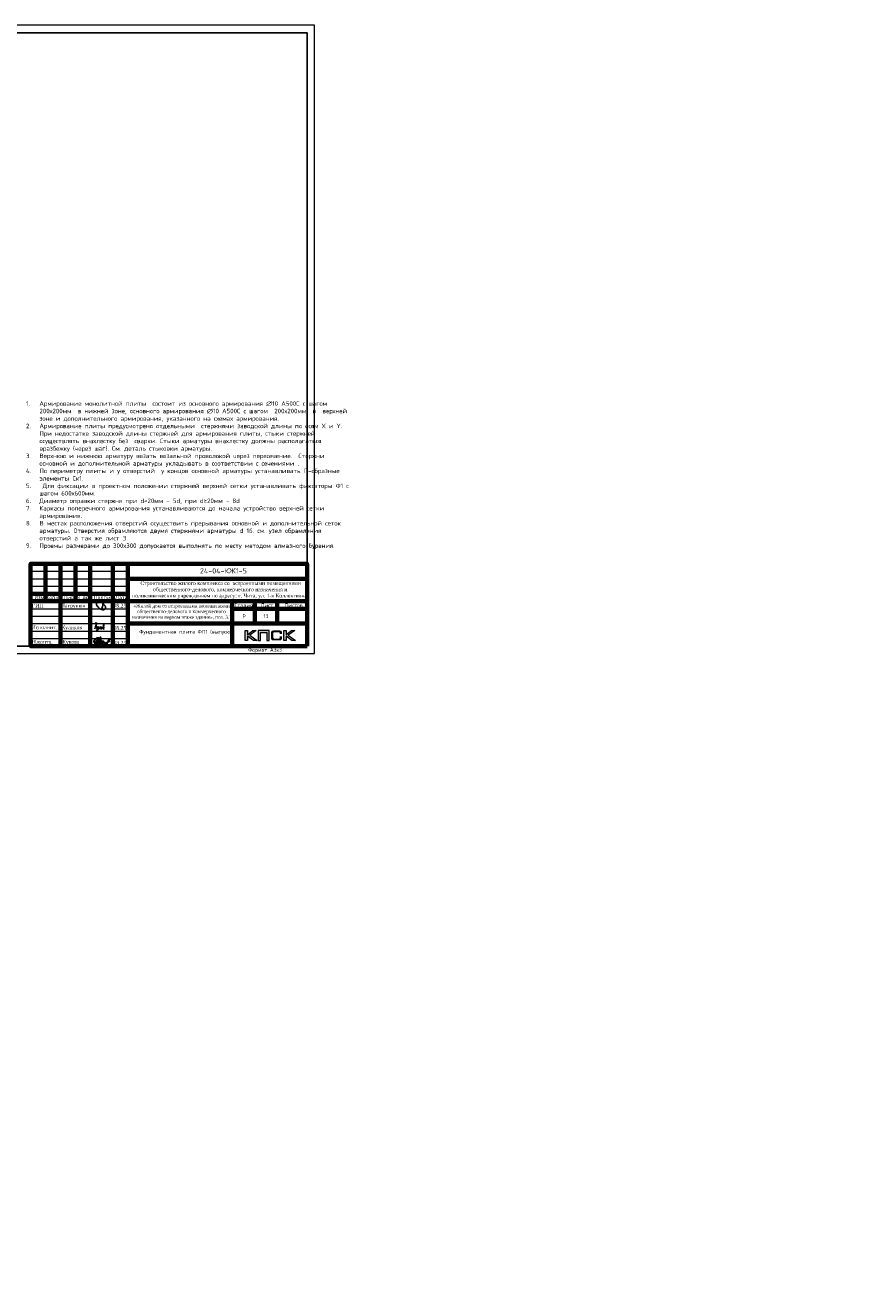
# Model space of a CAD drawing. Header units: millimetres. Extents: x -42044588 to 856694, y -806701 to 941911.
# Tile 253 of 256: x 484738 to 540360, y -124741 to -40150. Entities that reach past the tile are written whole.
import ezdxf
from ezdxf.enums import TextEntityAlignment as Align

# ---------------------------------------------------------------- set-up
doc = ezdxf.new("R2010")
doc.units = ezdxf.units.MM
for name, color, linetype in [('0 @ 100', 7, 'Continuous'), ('PDF7_Text', 7, 'Continuous'), ('PDF8_Text', 7, 'Continuous'), ('Рамка печать', 7, 'Continuous'), ('ТОЛСТЫЕ_ОСНОВНЫЕ', 6, 'Continuous')]:
    doc.layers.add(name, color=color, linetype=linetype)
for name, color, linetype, lineweight in [('Выноски', 20, 'Continuous', 20), ('Каркасы ригель', 3, 'Continuous', 0), ('Рамка', 7, 'Continuous', 70), ('Текст', 7, 'Continuous', 25), ('ТОНКИЕ', 7, 'Continuous', 9)]:
    doc.layers.add(name, color=color, linetype=linetype, lineweight=lineweight)
doc.styles.add('PDF Times New Roman', font='times.ttf')
doc.styles.add('style1', font='GOST_Common.ttf', dxfattribs={"height": 500})
doc.styles.add('ГОСТ', font='GOST_Common.ttf')

# ---------------------------------------------------------------- blocks, each defined once
blk = doc.blocks.new('11')
at = {"layer": 'Выноски'}
for p, q in [((47885, 66608), (47944, 66700)), ((47944, 66700), (47962, 66737)), ((47962, 66737), (47989, 66781)), ((47989, 66781), (48016, 66806)), ((48016, 66806), (48038, 66823)), ((48038, 66823), (48060, 66786)), ((48060, 66786), (48058, 66769))]:
    blk.add_line(p, q, dxfattribs=at)
blk.add_lwpolyline([(47863, 66761), (47937, 66865), (47843, 66458), (47885, 66564), (47905, 66616), (47954, 66628), (47979, 66606), (47957, 66539), (47937, 66487), (47947, 66458), (47991, 66470), (48051, 66611), (48041, 66569), (48023, 66505), (48023, 66448), (48065, 66448), (48090, 66529), (48110, 66608), (48043, 66369), (47972, 66275), (47954, 66344), (47991, 66389), (48078, 66431), (48142, 66470), (48154, 66441), (48204, 66512), (48246, 66606), (48209, 66455), (48204, 66418), (48295, 66574), (48265, 66463), (48265, 66455), (48312, 66453), (48342, 66529), (48347, 66584), (48337, 66465), (48349, 66453), (48401, 66569), (48443, 66616), (48461, 66678), (48466, 66727), (48436, 66811), (48399, 66754), (48399, 66618), (48389, 66549), (48374, 66507), (48416, 66564), (48441, 66576), (48451, 66524), (48433, 66482), (48419, 66453), (48424, 66428), (48458, 66421)], dxfattribs=at)
blk = doc.blocks.new('яяя')
at = {"lineweight": 30}
for points in [[(345424, 110432), (345425, 110410), (345424, 110397), (345417, 110379), (345406, 110350), (345390, 110319), (345357, 110275), (345310, 110221), (345265, 110176), (345198, 110110), (345161, 110077), (345133, 110066), (345116, 110066), (345102, 110075), (345090, 110091), (345082, 110115), (345074, 110146), (345066, 110182), (345064, 110206), (345067, 110234), (345077, 110278), (345095, 110320), (345114, 110361), (345134, 110395), (345159, 110428), (345195, 110469), (345228, 110506), (345284, 110560), (345331, 110595), (345379, 110625), (345435, 110648), (345486, 110670), (345532, 110686), (345573, 110696), (345605, 110698), (345621, 110695), (345635, 110687), (345648, 110671), (345656, 110649), (345659, 110625), (345659, 110583), (345656, 110553), (345647, 110523), (345635, 110489), (345387, 110033), (345349, 109985), (345311, 109948), (345247, 109889), (345209, 109858), (345192, 109844), (345180, 109837), (345157, 109833), (345150, 109835), (345140, 109842), (345135, 109856), (345138, 109881), (345148, 109892), (345183, 109930), (345267, 110024), (345343, 110105), (345455, 110213), (345617, 110343), (345775, 110456), (345811, 110526), (345838, 110607), (345890, 110740), (345902, 110771), (345698, 110295), (345672, 110226), (345626, 110132), (345572, 110032), (345518, 109953), (345481, 109918), (345497, 110001), (345567, 110147), (345655, 110301), (345760, 110442)], [(345481, 109918), (345476, 109896), (345475, 109874), (345485, 109861), (345506, 109866), (345539, 109891), (345632, 109983), (345968, 110450), (346022, 110527), (346029, 110560), (346027, 110579), (346026, 110590), (346010, 110605), (345993, 110609), (345975, 110601), (345962, 110584), (345954, 110562), (345857, 110421), (345783, 110292), (345741, 110183), (345701, 110079), (345665, 109985), (345660, 109952), (345666, 109929), (345669, 109915), (345682, 109910), (345702, 109914), (345735, 109941), (345846, 110007), (346065, 110160), (346075, 110193), (346070, 110217), (346066, 110236), (346052, 110241), (346030, 110241), (346007, 110228), (345978, 110203), (345960, 110164), (345892, 110010), (345895, 109986), (345904, 109966), (345925, 109964), (345969, 109968), (346045, 110000), (346218, 110114), (346261, 110154), (346280, 110184), (346282, 110210), (346278, 110225), (346263, 110229), (346241, 110222), (346220, 110198), (346162, 110049), (345989, 109904), (345932, 109849), (345906, 109805), (345891, 109739), (345890, 109690), (345899, 109652), (345924, 109647), (345956, 109655), (345980, 109674), (346058, 109838), (346158, 110046), (346261, 110098), (346314, 110120), (346292, 110079), (346269, 110036), (346261, 110008), (346267, 109998), (346293, 109998), (346363, 110039), (346445, 110095), (346421, 110068), (346414, 110040), (346407, 110011), (346416, 109990), (346466, 109972), (346509, 109977), (346574, 109984), (347172, 110293)], [(346586, 109971), (346543, 109917), (346509, 109873), (346489, 109825), (346475, 109767), (346472, 109710), (346478, 109675), (346485, 109641), (346501, 109621), (346517, 109602), (346542, 109589), (346568, 109592), (346605, 109620), (346680, 109731), (346736, 109842), (346865, 110115), (346962, 110290), (346969, 110318), (346979, 110360), (347013, 110403), (347056, 110434), (347091, 110450), (347109, 110450), (347121, 110434), (347115, 110405), (347072, 110355), (347012, 110307), (346924, 110222)]]:
    blk.add_lwpolyline(points, dxfattribs=at)
blk = doc.blocks.new('Патрушев')
at = {"color": 5, "lineweight": 25}
blk.add_lwpolyline([(58.5, -35.1), (59.7, -32), (60.2, -29.8), (60.5, -28.8), (60.8, -27.6), (61.1, -26.3), (61.4, -24.7), (61.6, -23), (61.8, -21.6), (61.8, -20.5), (61.7, -19.5), (61.5, -18.6), (61.3, -17.9), (61, -17.3), (60.6, -16.9), (60.5, -16.7), (60.4, -16.6), (60.3, -16.5), (60, -16.4), (59.7, -16.4), (59.6, -16.4), (59.4, -16.5), (59.3, -16.7), (59.3, -17), (59.4, -17.1), (61.8, -21), (63.1, -22.9), (63.7, -23.6), (64.5, -24.6), (65.5, -25.9), (66.4, -27.1), (66.9, -27.7), (67.4, -28.4), (67.7, -28.9), (68, -29.5), (68.4, -30.4), (68.7, -31), (68.8, -31.7), (68.9, -32.2), (68.9, -32.7), (68.9, -33.3), (68.8, -33.8), (68.6, -34.6), (68.3, -35.2), (67.9, -35.7), (67.6, -36.2), (66.9, -36.8), (66.4, -37.1), (65.9, -37.5), (65.3, -37.9), (64.8, -38.1), (64.1, -38.3), (63.6, -38.4), (62.5, -38.5), (61.6, -38.5), (60.9, -38.4), (60.1, -38.3), (59.3, -38), (58.4, -37.7), (57.7, -37.5), (56.6, -37.3), (55.9, -36.9), (54.9, -36.3), (53.8, -35.7), (53.1, -35.2), (52.2, -34.7), (51.3, -34.1), (50.1, -33.3), (49.1, -32.3), (48, -31.1), (47.1, -29.9), (46.1, -28.7), (45.2, -27.6), (44.7, -26.5), (44.3, -25.1), (44, -24.3), (44, -23.3), (43.9, -22.5), (44, -21.5), (44.2, -20.6), (44.5, -20), (44.7, -19.1), (45, -18.2), (45.5, -17.4), (45.8, -16.9), (46.4, -16.1), (47, -15.5), (47.8, -14.8), (48.6, -14.3), (49.4, -13.8), (50.5, -13.3), (51.6, -12.9), (52.7, -12.5), (54.2, -12.1), (55.4, -11.9), (56.9, -11.8), (58.3, -11.8), (59.6, -11.9), (61, -12.1), (62.7, -12.4), (64.5, -12.9), (66.2, -13.6), (67.6, -14.3), (68.9, -15.1), (70, -16.3), (71.1, -17.5), (71.7, -18.3), (72.3, -19.3)], dxfattribs=at)
blk = doc.blocks.new('A$Cd09756da')
at = {"layer": 'Рамка печать', "lineweight": 20}
h = blk.add_hatch(color=0, dxfattribs=at)
h.paths.add_polyline_path([(-3400, 1040), (-3624, 1040), (-3991, 764), (-3991, 1040), (-4146, 1040), (-4146, 378), (-3991, 378), (-3991, 669), (-3594, 378), (-3346, 378), (-3840, 728)])
h.paths.add_polyline_path([(-3122, 915), (-2683, 915), (-2683, 378), (-2529, 378), (-2529, 1040), (-2693, 1040), (-3276, 1040), (-3276, 883), (-3276, 378), (-3122, 378)])
h.paths.add_polyline_path([(-1408, 1043), (-1563, 1043), (-1563, 380), (-1408, 380), (-1408, 672), (-1011, 380), (-763, 380), (-1257, 731), (-817, 1043), (-1041, 1043), (-1408, 767)])
blk.add_hatch(color=204, dxfattribs=at).paths.add_polyline_path([(-1693, 970), (-1695, 977), (-1697, 983), (-1701, 989), (-1704, 996), (-1708, 1000), (-1712, 1005), (-1716, 1010), (-1720, 1014), (-1725, 1017), (-1731, 1021), (-1737, 1025), (-1744, 1028), (-1750, 1030), (-1758, 1033), (-1765, 1035), (-1783, 1038), (-1802, 1041), (-1823, 1043), (-1846, 1043), (-2242, 1043), (-2265, 1043), (-2285, 1041), (-2305, 1038), (-2322, 1035), (-2330, 1032), (-2338, 1030), (-2344, 1028), (-2351, 1024), (-2357, 1021), (-2363, 1017), (-2368, 1014), (-2372, 1010), (-2376, 1005), (-2380, 1000), (-2384, 996), (-2387, 989), (-2390, 983), (-2393, 976), (-2396, 970), (-2398, 962), (-2401, 946), (-2404, 928), (-2406, 908), (-2406, 887), (-2406, 538), (-2406, 516), (-2404, 496), (-2401, 478), (-2398, 461), (-2396, 454), (-2393, 447), (-2390, 440), (-2387, 434), (-2384, 429), (-2380, 423), (-2376, 419), (-2372, 414), (-2368, 410), (-2362, 406), (-2357, 403), (-2351, 399), (-2344, 396), (-2337, 394), (-2330, 391), (-2322, 389), (-2305, 385), (-2285, 383), (-2264, 381), (-2242, 380), (-1846, 380), (-1823, 381), (-1802, 382), (-1783, 385), (-1766, 389), (-1758, 391), (-1750, 393), (-1744, 396), (-1737, 399), (-1731, 402), (-1725, 406), (-1720, 410), (-1716, 414), (-1712, 418), (-1708, 423), (-1704, 428), (-1701, 434), (-1697, 440), (-1695, 446), (-1693, 454), (-1690, 461), (-1686, 478), (-1684, 496), (-1682, 516), (-1682, 538), (-1682, 647), (-1836, 647), (-1836, 558), (-1836, 552), (-1837, 546), (-1838, 540), (-1840, 535), (-1842, 530), (-1844, 526), (-1846, 522), (-1850, 519), (-1853, 515), (-1857, 513), (-1862, 511), (-1867, 508), (-1872, 507), (-1878, 506), (-1884, 506), (-1890, 505), (-2209, 505), (-2214, 506), (-2219, 506), (-2223, 508), (-2227, 511), (-2231, 513), (-2235, 516), (-2238, 519), (-2241, 523), (-2244, 528), (-2246, 532), (-2248, 536), (-2249, 541), (-2251, 551), (-2252, 560), (-2252, 878), (-2252, 884), (-2251, 889), (-2250, 894), (-2248, 899), (-2247, 903), (-2245, 906), (-2242, 910), (-2240, 913), (-2236, 916), (-2233, 919), (-2229, 921), (-2225, 922), (-2220, 923), (-2215, 924), (-2210, 925), (-2204, 925), (-1890, 925), (-1884, 925), (-1878, 924), (-1872, 923), (-1868, 921), (-1863, 919), (-1858, 917), (-1854, 914), (-1851, 911), (-1847, 907), (-1844, 903), (-1842, 899), (-1840, 894), (-1838, 889), (-1837, 884), (-1836, 878), (-1836, 872), (-1836, 799), (-1682, 799), (-1682, 887), (-1682, 908), (-1684, 928), (-1686, 946), (-1690, 962)])
at = {"layer": 'Рамка', "color": 7}
for p, q in [((-17500, 3000), (-17500, 5500)), ((-15500, 3000), (-15500, 5500)), ((-12000, 4500), (0, 4500)), ((-18500, 3500), (-12000, 3500)), ((-18500, 3000), (0, 3000)), ((-3500, 3000), (-3500, 1500)), ((-2000, 3000), (-2000, 1500)), ((-5000, 2500), (0, 2500)), ((-5000, 2500), (0, 2500)), ((-12000, 1500), (0, 1500))]:
    blk.add_line(p, q, dxfattribs=at)
at = {"layer": 'Рамка'}
for p, q in [((-16500, 0), (-16500, 5500)), ((-14500, 0), (-14500, 5500)), ((-14500, 5500), (-14500, 0)), ((-13000, 5500), (-13000, 0)), ((-13000, 0), (-13000, 5500)), ((-12000, 5500), (-12000, 0)), ((-5000, 3000), (-5000, 0))]:
    blk.add_line(p, q, dxfattribs=at)
at = {"layer": 'Рамка', "color": 7, "lineweight": 15}
for p, q in [((-18500, 5000), (-12000, 5000)), ((-18500, 4500), (-12000, 4500)), ((-18500, 4000), (-12000, 4000)), ((-18500, 2500), (-12000, 2500)), ((-18500, 2000), (-12000, 2000)), ((-18500, 1500), (-12000, 1500)), ((-18500, 1000), (-12000, 1000)), ((-18500, 500), (-12000, 500))]:
    blk.add_line(p, q, dxfattribs=at)
at = {"layer": 'Рамка'}
blk.add_lwpolyline([(0, 0), (-18500, 0), (-18500, 5500), (0, 5500)], close=True, dxfattribs=at)
at = {"layer": 'Рамка печать', "color": 0, "lineweight": 20}
for points in [[(-4146, 378), (-4146, 1040), (-3991, 1040), (-3991, 764), (-3624, 1040), (-3400, 1040), (-3840, 728), (-3346, 378), (-3594, 378), (-3991, 669), (-3991, 378), (-4146, 378)], [(-3122, 378), (-3122, 915), (-2683, 915), (-2683, 378), (-2529, 378), (-2529, 1040), (-2693, 1040), (-3276, 1040), (-3276, 883), (-3276, 378), (-3122, 378)], [(-1563, 380), (-1563, 1043), (-1408, 1043), (-1408, 767), (-1041, 1043), (-817, 1043), (-1257, 731), (-763, 380), (-1011, 380), (-1408, 672), (-1408, 380), (-1563, 380)]]:
    blk.add_lwpolyline(points, close=True, dxfattribs=at)
at = {"color": 5, "xscale": 24.5, "yscale": 24.5, "zscale": 24.5}
blk.add_blockref('Патрушев', (-15162, 3369), dxfattribs=at)
at = {"color": 2, "lineweight": 60, "xscale": 0.5, "yscale": 0.5, "zscale": 0.5}
blk.add_blockref('яяя', (-186775, -54787), dxfattribs=at)
at = {"layer": 'Выноски', "color": 0}
blk.add_blockref('11', (-62040, -65293), dxfattribs=at)
at = {"layer": 'PDF7_Text', "char_height": 248, "attachment_point": 7, "style": 'PDF Times New Roman'}
for s, insert in [('Патрушев', (-16471, 2500)), ('08.25', (-12950, 2573)), ('08.25', (-12950, 1085)), ('Жукова', (-16477, 79)), ('08.25', (-12950, 93))]:
    blk.add_mtext(s, dxfattribs=dict(at, insert=insert))
at = {"layer": 'PDF7_Text', "insert": (-16432, 1050), "char_height": 247.95, "attachment_point": 7, "style": 'PDF Times New Roman'}
blk.add_mtext_dynamic_manual_height_columns('{\\C256;Куликов}', width=2000, gutter_width=1250, heights=[0], dxfattribs=at)
at = {"layer": 'PDF8_Text', "char_height": 248, "attachment_point": 7, "style": 'PDF Times New Roman'}
for s, insert in [('ГИП', (-18407, 2573)), ('Исполнит.', (-18427, 1127)), ('Н.контр.', (-18413, 79))]:
    blk.add_mtext(s, dxfattribs=dict(at, insert=insert))
at = {"layer": 'Текст', "color": 7, "style": 'ГОСТ'}
blk.add_text('24-04-КЖ1-5', height=350, dxfattribs=at).set_placement((-5599, 5031), align=Align.MIDDLE_CENTER)
for s, p in [('Изм.', (-18237, 3141)), ('Лист', (-16298, 3139)), ('N док.', (-15435, 3141)), ('Подпись', (-14257, 3127)), ('Дата', (-12835, 3127)), ('Стадия', (-4850, 2600)), ('Лист', (-3100, 2600)), ('Листов', (-1508, 2600)), ('Р', (-4328, 1863))]:
    blk.add_text(s, height=250, dxfattribs=at).set_placement(p)
at = {"layer": 'Текст', "color": 7, "style": 'ГОСТ', "width": 0.9}
blk.add_text('Кол.уч.', height=250, dxfattribs=at).set_placement((-17435, 3143))
at = {"layer": 'Текст', "color": 7, "attachment_point": 1, "style": 'ГОСТ'}
for s, width, heights, insert, char_height in [('\\pi594.35517;{\\fTimes New Roman|b0|i0|c204|p18;\\C256;Строительство жилого комплекса со  встроенными помещениями \\P\\pi1441.86779;общественного-делового, коммерческого назначения и \\P\\pi41.3631;поликлиническим учреждением по адресу: г. Чита, ул. 1-я Коллективная}', 11543.07, [0], (-11741, 4333), 250), ('\\pi389.01406;{\\fTimes New Roman|b0|i0|c204|p18;\\C256;«Жилой дом со встроенными помещениями \\P\\pi641.91601;общественно-делового и коммерческого \\P\\pi302.06381;назначения на первом этаже здания», поз. 3.1\\P}', 7000, [1500], (-12014, 2803), 225)]:
    blk.add_mtext_dynamic_manual_height_columns(s, width=width, gutter_width=12.5, heights=heights, dxfattribs=dict(at, insert=insert, char_height=char_height))
blk = doc.blocks.new('*U6686')
at = {"layer": 'ТОЛСТЫЕ_ОСНОВНЫЕ', "color": 6}
blk.add_lwpolyline([(20, 5), (886, 5), (886, 415), (20, 415)], close=True, dxfattribs=at)
at = {"layer": 'ТОНКИЕ'}
blk.add_lwpolyline([(0, 0), (891, 0), (891, 420), (0, 420)], close=True, dxfattribs=at)
at = {"layer": 'Текст', "style": 'style1'}
blk.add_text('Формат А3х3', height=2.5, dxfattribs=at).set_placement((846.57, 1.2))
blk = doc.blocks.new('*T2490')
at = {"layer": 'Каркасы ригель', "color": 0, "linetype": 'ByBlock', "lineweight": -2, "transparency": 16777216}
for p, q in [((0, 0), (1500, 0)), ((0, -1000), (1500, -1000))]:
    blk.add_line(p, q, dxfattribs=at)
at = {"layer": 'Каркасы ригель', "color": 0, "linetype": 'ByBlock', "lineweight": 50, "transparency": 16777216}
for p, q in [((0, 0), (0, -1000)), ((1500, 0), (1500, -1000))]:
    blk.add_line(p, q, dxfattribs=at)
at = {"layer": 'Каркасы ригель', "color": 0, "linetype": 'Continuous', "lineweight": 0, "transparency": 16777216, "insert": (750, -500), "char_height": 250, "width": 1000, "attachment_point": 5, "style": 'ГОСТ'}
blk.add_mtext('13', dxfattribs=at)

msp = doc.modelspace()

# ---------------------------------------------------------------- block references
at = {"xscale": 100, "yscale": 100, "zscale": 100}
msp.add_blockref('*U6686', (414989.062, -82149.758, -720), dxfattribs=at)
at = {"lineweight": 50, "ltscale": 100}
for p in [(370024.669, -60395.957, -720), (307323.295, -60997.972), (185676.315, -61616.925), (283789.1, -61374.649), (503589.062, -81649.758, -720), (185676.315, -108332.713), (283789.1, -108090.438)]:
    msp.add_blockref('A$Cd09756da', p, dxfattribs=at)
msp.add_blockref('*T2490', (500089.062, -79149.758, -720))

# ---------------------------------------------------------------- texts
at = {"layer": '0 @ 100', "char_height": 300, "width": 18500, "attachment_point": 1, "style": 'ГОСТ'}
for s, insert in [('\\pi-900,l900,t900;{\\C7;1.^IАрмирование монолитной плиты  состоит из основного армирования ∅10 А500С с шагом  200х200мм  в нижней зоне, основного армирования ∅10 А500С с шагом  200х200мм  в  верхней зоне и дополнительного армирования, указанного на схемах армирования.\\P2.^IАрмирование плиты предусмотрено отдельными  стержнями заводской длины по осям Х и Y. При недостатке заводской длины стержней для армирования плиты, стыки стержней осуществлять внахлестку без  сварки. Стыки арматуры внахлестку должны располагаться вразбежку (через шаг). См. деталь стыковки арматуры.\\P3.^IВерхнюю и нижнюю арматуру вязать вязальной проволокой через пересечение.  Стержни основной и дополнительной арматуры укладывать в соответствии с сечениями .\\P4.^IПо периметру плиты и у отверстий  у концов основной арматуры устанавливать П-образные элементы Ск1.\\P5.^IПозиции со знаком "*" укладываются с шагом 100 мм\\P6.^IДля фиксации в проектном положении стержней верхней сетки устанавливать фиксаторы Ф1 с шагом 600х600мм.\\P7.^IДиаметр оправки стержня при d<20мм - 5d, при d≥20мм - 8d\\P8.^IКаркасы поперечного армирования устанавливаются до начала устройство верхней сетки армирования.\\P9.^IВ местах расположения отверстий осуществить прерывания основной и дополнительной сеток арматуры. Отверстия обрамляются двумя стержнями арматуры  см. узел обрамления отверстий лист 8, расход стали на обрамление учтен на листе 3.\\P10.^IПроемы размерами до 300х300 допускается выполнять по месту методом алмазного бурения.\\P11.^IЧертеж каркасов КР1, КР2, КР3 см лист 7}', (264884.183, -43453.006)), ('\\pi-900,l900,t900;{\\C7;1.^IАрмирование монолитной плиты  состоит из основного армирования ∅10 А500С с шагом  200х200мм  в нижней зоне, основного армирования ∅10 А500С с шагом  200х200мм  в  верхней зоне и дополнительного армирования, указанного на схемах армирования.\\P2.^IАрмирование плиты предусмотрено отдельными  стержнями заводской длины по осям Х и Y. При недостатке заводской длины стержней для армирования плиты, стыки стержней осуществлять внахлестку без  сварки. Стыки арматуры внахлестку должны располагаться вразбежку (через шаг). См. деталь стыковки арматуры.\\P3.^IВерхнюю и нижнюю арматуру вязать вязальной проволокой через пересечение.  Стержни основной и дополнительной арматуры укладывать в соответствии с сечениями .\\P4.^IПо периметру плиты и у отверстий  у концов основной арматуры устанавливать П-образные элементы Ск1.\\P5.^IПозиции со знаком "*" укладываются с шагом 100 мм\\P6.^IДля фиксации в проектном положении стержней верхней сетки устанавливать фиксаторы Ф1 с шагом 600х600мм.\\P7.^IДиаметр оправки стержня при d<20мм - 5d, при d≥20мм - 8d\\P8.^IКаркасы поперечного армирования устанавливаются до начала устройство верхней сетки армирования.\\P9.^IОбрамления отверстий см. лист 8. В местах расположения отверстий осуществить прерывания основной и дополнительной сеток арматуры. Отверстия обрамляются двумя стержнями арматуры, расход стали на обрамление учтен на листе 3.\\P10.^IПроемы размерами до 300х300 допускается выполнять по месту методом алмазного бурения.\\P11.^IСечения 3-3;4-4;5-5 см. лист 8.}', (334540.282, -64071.014)), ('\\pi-900,l900,t900;{\\C7;1.^IАрмирование монолитной плиты  состоит из основного армирования ∅10 А500С с шагом  200х200мм  в нижней зоне, основного армирования ∅10 А500С с шагом  200х200мм  в  верхней зоне и дополнительного армирования, указанного на схемах армирования.\\P2.^IАрмирование плиты предусмотрено отдельными  стержнями заводской длины по осям Х и Y. При недостатке заводской длины стержней для армирования плиты, стыки стержней осуществлять внахлестку без  сварки. Стыки арматуры внахлестку должны располагаться вразбежку (через шаг). См. деталь стыковки арматуры.\\P3.^IВерхнюю и нижнюю арматуру вязать вязальной проволокой через пересечение.  Стержни основной и дополнительной арматуры укладывать в соответствии с сечениями .\\P4.^IПо периметру плиты и у отверстий  у концов основной арматуры устанавливать П-образные элементы Ск1.\\P5.^IПозиции со знаком "*" укладываются с шагом 100 мм\\P6.^IДля фиксации в проектном положении стержней верхней сетки устанавливать фиксаторы Ф1 с шагом 600х600мм.\\P7.^IДиаметр оправки стержня при d<20мм - 5d, при d≥20мм - 8d\\P8.^IКаркасы поперечного армирования устанавливаются до начала устройство верхней сетки армирования.}', (356293.04, -63859.754)), ('\\pi-900,l900,t900;{\\C7;1.^IАрмирование монолитной плиты  состоит из основного армирования ∅10 А500С с шагом  200х200мм  в нижней зоне, основного армирования ∅10 А500С с шагом  200х200мм  в  верхней зоне и дополнительного армирования, указанного на схемах армирования.\\P2.^IАрмирование плиты предусмотрено отдельными  стержнями заводской длины по осям Х и Y. При недостатке заводской длины стержней для армирования плиты, стыки стержней осуществлять внахлестку без  сварки. Стыки арматуры внахлестку должны располагаться вразбежку (через шаг). См. деталь стыковки арматуры.\\P3.^IВерхнюю и нижнюю арматуру вязать вязальной проволокой через пересечение.  Стержни основной и дополнительной арматуры укладывать в соответствии с сечениями .\\P4.^IПо периметру плиты и у отверстий  у концов основной арматуры устанавливать П-образные элементы Ск1.\\P5.^I Для фиксации в проектном положении стержней верхней сетки устанавливать фиксаторы Ф1 с шагом 600х600мм.\\P6.^IДиаметр оправки стержня при d<20мм - 5d, при d≥20мм - 8d\\P7.^IКаркасы поперечного армирования устанавливаются до начала устройство верхней сетки армирования.\\P8.^IВ местах расположения отверстий осуществить прерывания основной и дополнительной сеток арматуры. Отверстия обрамляются двумя стержнями арматуры d 16. см. узел обрамления отверстий а так же лист 3\\P9.^IПроемы размерами до 300х300 допускается выполнять по месту методом алмазного бурения.}', (484783.918, -65283.582)), ('\\pi-900,l900,t900;{\\C7;1.^IАрмирование монолитной плиты  состоит из основного армирования ∅10 А500С с шагом  200х200мм  в нижней зоне, основного армирования ∅10 А500С с шагом  200х200мм  в  верхней зоне и дополнительного армирования, указанного на схемах армирования.\\P2.^IАрмирование плиты предусмотрено отдельными  стержнями заводской длины по осям Х и Y. При недостатке заводской длины стержней для армирования плиты, стыки стержней осуществлять внахлестку без  сварки. Стыки арматуры внахлестку должны располагаться вразбежку (через шаг). См. деталь стыковки арматуры.\\P3.^IВерхнюю и нижнюю арматуру вязать вязальной проволокой через пересечение.  Стержни основной и дополнительной арматуры укладывать в соответствии с сечениями .\\P4.^IПо периметру плиты и у отверстий  у концов основной арматуры устанавливать П-образные элементы Ск1.\\P5.^IПозиции со знаком "*" укладываются с шагом 100 мм\\P6.^IДля фиксации в проектном положении стержней верхней сетки устанавливать фиксаторы Ф1 с шагом 600х600мм.\\P7.^IДиаметр оправки стержня при d<20мм - 5d, при d≥20мм - 8d\\P8.^IКаркасы поперечного армирования устанавливаются до начала устройство верхней сетки армирования.\\P9.^IВ местах расположения отверстий осуществить прерывания основной и дополнительной сеток арматуры. Отверстия обрамляются двумя стержнями арматуры  см. узел обрамления отверстий лист 8, расход стали на обрамление учтен на листе 10.\\P10.^IПроемы размерами до 300х300 допускается выполнять по месту методом алмазного бурения.\\P11.^IЧертеж каркасов КР1, КР2, КР3 см лист 7}', (264667.784, -90617.685))]:
    msp.add_mtext(s, dxfattribs=dict(at, insert=insert))
at = {"layer": 'Текст', "color": 7, "char_height": 250, "attachment_point": 1, "style": 'ГОСТ'}
for s, insert in [('\\pi3500;\\P\\pi260.98485;Плита перекрытия на отм. +3,900; (нижнее \\P\\pi2475;армирование){\\H1.125x; }', (-30240.159, -59874.649)), ('\\pi3500;\\P\\pi198.48485;Плита перекрытия на отм. +3,900; (верхнее \\P\\pi1809.09091;армирование по оси Х){\\H1.125x; }', (74012.976, -59874.649)), ('\\pi3500;\\P\\pi198.48485;Плита перекрытия на отм. +3,900; (верхнее \\P\\pi1809.09091;армирование по оси Y){\\H1.125x; }', (173676.315, -60116.925)), ('\\pi3500;\\P\\pi903.78788;Плита перекрытия на отм. +3,900;  \\P\\pi1507.19697;(поперечное армирование)', (271789.1, -59874.649)), ('\\pi3500;\\P\\pi771.59091;Фундаментная плита ФП1 (выпуски)', (491589.062, -80149.758, -720)), ('\\pi3500;\\P\\pi304.73485;Плита перекрытия на отм. +6,900 (нижнее \\P\\pi2475;армирование){\\H1.125x; }', (-30240.159, -106590.438)), ('\\pi3500;\\P\\pi242.23485;Плита перекрытия на отм. +6,900 (верхнее \\P\\pi1809.09091;армирование по оси Х){\\H1.125x; }', (74012.976, -106590.438)), ('\\pi3500;\\P\\pi242.23485;Плита перекрытия на отм. +6,900 (верхнее \\P\\pi1809.09091;армирование по оси Y){\\H1.125x; }', (173676.315, -106832.713)), ('\\pi3500;\\P\\pi947.53788;Плита перекрытия на отм. +6,900  \\P\\pi1507.19697;(поперечное армирование)', (271789.1, -106590.438))]:
    msp.add_mtext_dynamic_manual_height_columns(s, width=7000, gutter_width=12.5, heights=[1500], dxfattribs=dict(at, insert=insert))

doc.saveas('drawing.dxf')
